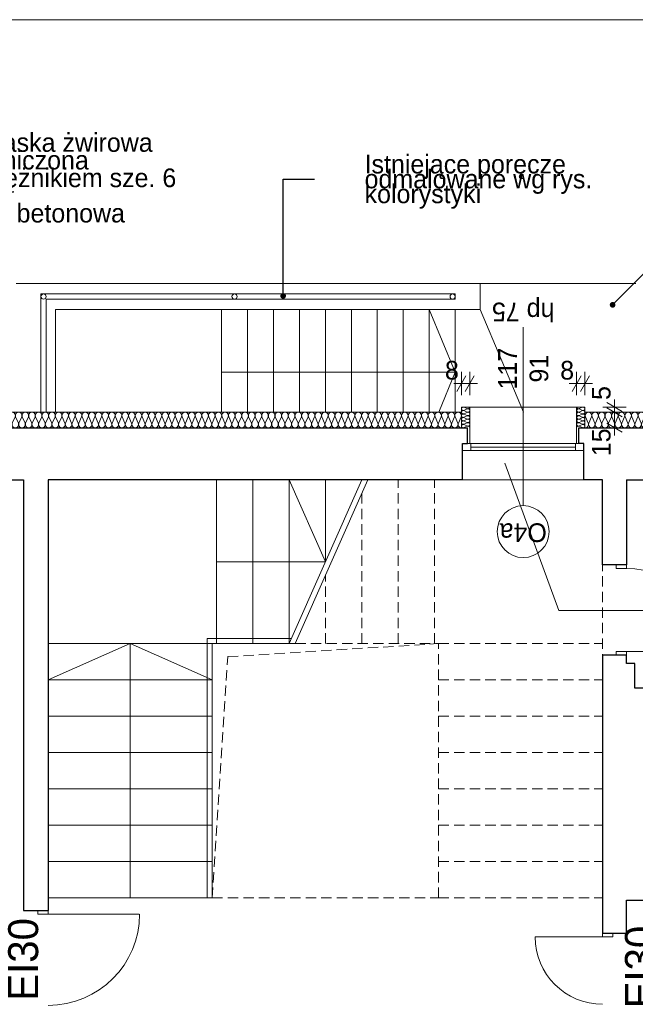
# Model space of a CAD drawing. Extents: x -21260 to 35740, y -2672 to 187028.
# Tile 53 of 120: x 5429 to 11359, y 57541 to 67028. Entities that reach past the tile are written whole.
import ezdxf

# ---------------------------------------------------------------- set-up
doc = ezdxf.new("R2010")
doc.units = 0
doc.header["$MEASUREMENT"] = 0
doc.linetypes.add('Krawędzie ukryte', pattern=[150, 100, -50])
doc.layers.add('arch izolacje_Nr_Pióra__3', color=7, linetype='Continuous', lineweight=13, true_color=0xff6600)
doc.layers.add('Arch ocieplenie_Nr_Pióra__22', color=7, linetype='Continuous', lineweight=9, true_color=0x7f7f7f)
for name, color, linetype, lineweight in [('arch izolacje_Nr_Pióra__5', 7, 'Continuous', 13), ('Arch opisy okien_Nr_Pióra__21', 7, 'Continuous', 13), ('Arch opisy_Nr_Pióra__21', 7, 'Continuous', 13), ('ARCH TABELA_Nr_Pióra__21', 7, 'Continuous', 13), ('Arch wymiary_Nr_Pióra__5', 7, 'Continuous', 13), ('INWENT BALUSTRADY_Nr_Pióra__26', 5, 'Continuous', 13), ('INWENT OPISY_Nr_Pióra__21', 7, 'Continuous', 13), ('INWENT. DRZWI_Nr_Pióra__21', 7, 'Continuous', 13), ('INWENT. OKNA_Nr_Pióra__5', 7, 'Continuous', 13), ('INWENT.ŚCIANY_Nr_Pióra__1', 7, 'Continuous', 25), ('INWENT.ŚCIANY_Nr_Pióra__21', 7, 'Continuous', 13), ('Istniejące schody_Nr_Pióra__21', 7, 'Continuous', 13), ('Opisy - Tekst_Nr_pióra__1_Nr_Pióra__7', 7, 'Continuous', 13)]:
    doc.layers.add(name, color=color, linetype=linetype, lineweight=lineweight)
doc.layers.add('Arch ocieplenie', color=7, linetype='Continuous')
doc.layers.add('Arch wymiary', color=7, linetype='Continuous')
doc.styles.add('GENERATED_STYLE_1', font='txt')
doc.styles.add('GENERATED_STYLE_4', font='txt')
doc.styles.add('GENERATED_STYLE_5', font='txt')
doc.styles.add('GENERATED_STYLE_6', font='txt')
doc.styles.add('GENERATED_STYLE_7', font='txt')
doc.dimstyles.new('GENERATED_STYLE__1', dxfattribs={"dimtxt": 179.999995, "dimasz": 114, "dimexe": 0.18, "dimexo": 0, "dimgap": 0.09, "dimtad": 1, "dimdec": 0, "dimlfac": 0.1, "dimzin": 0, "dimdsep": 46, "dimtxsty": 'GENERATED_STYLE_1', "dimblk": 'ARROWHEAD_2', "dimblk1": 'ARROWHEAD_2', "dimblk2": 'ARROWHEAD_2', "dimcen": 0.09, "dimclrd": 7, "dimclre": 7, "dimclrt": 7, "dimazin": 0, "dimtfac": 1, "dimtdec": 4, "dimtmove": 0, "dimatfit": 3, "dimfxl": 0, "dimtolj": 1, "dimtzin": 0, "dimarcsym": 0})
doc.dimstyles.new('GENERATED_STYLE__2', dxfattribs={"dimtxt": 179.999995, "dimasz": 114, "dimexe": 0.18, "dimexo": 0, "dimgap": 0.09, "dimtad": 1, "dimdec": 0, "dimlfac": 0.1, "dimzin": 0, "dimdsep": 46, "dimtxsty": 'GENERATED_STYLE_1', "dimblk": 'ARROWHEAD_2', "dimblk1": 'ARROWHEAD_2', "dimblk2": 'ARROWHEAD_2', "dimcen": 0.09, "dimclrd": 7, "dimclre": 7, "dimclrt": 7, "dimazin": 0, "dimtfac": 1, "dimtdec": 4, "dimtmove": 2, "dimatfit": 3, "dimfxl": 0, "dimtolj": 1, "dimtzin": 0, "dimarcsym": 0})
doc.dimstyles.new('GENERATED_STYLE__3', dxfattribs={"dimtxt": 179.999995, "dimasz": 114, "dimexe": 0.18, "dimexo": 0, "dimgap": 0.09, "dimtad": 1, "dimtih": 1, "dimtoh": 1, "dimdec": 0, "dimlfac": 0.1, "dimzin": 0, "dimdsep": 46, "dimtxsty": 'GENERATED_STYLE_1', "dimblk": 'ARROWHEAD_2', "dimblk1": 'ARROWHEAD_2', "dimblk2": 'ARROWHEAD_2', "dimcen": 0.09, "dimclrd": 7, "dimclre": 7, "dimclrt": 7, "dimazin": 0, "dimtfac": 1, "dimtdec": 4, "dimtmove": 0, "dimatfit": 3, "dimfxl": 0, "dimtolj": 1, "dimtzin": 0, "dimarcsym": 0})
doc.dimstyles.new('GENERATED_STYLE__6', dxfattribs={"dimtxt": 0.18, "dimasz": 109.44, "dimexe": 0.18, "dimexo": 0.0625, "dimgap": 0.09, "dimtad": 0, "dimtih": 1, "dimtoh": 1, "dimdec": 4, "dimzin": 0, "dimdsep": 46, "dimcen": 0.09, "dimadec": 0, "dimazin": 0, "dimtfac": 1, "dimtdec": 4, "dimtmove": 0, "dimatfit": 3, "dimldrblk": 'ARROWHEAD_11', "dimfxl": 0, "dimtolj": 1, "dimtzin": 0, "dimarcsym": 0})

# ---------------------------------------------------------------- blocks, each defined once
blk = doc.blocks.new('Izolacja cieplna 14_6', base_point=(9684.1, 63095.9))
at = {"layer": 'Arch ocieplenie_Nr_Pióra__22', "linetype": 'Continuous'}
for p, q in [((4903.4, 63140.6), (4876.8, 63201.2)), ((4935.5, 63201.2), (4908.8, 63140.6)), ((4967.6, 63140.6), (4940.9, 63201.2)), ((4999.6, 63201.2), (4973, 63140.6)), ((5031.7, 63140.6), (5005, 63201.2)), ((5063.8, 63201.2), (5037.1, 63140.6)), ((5095.8, 63140.6), (5069.2, 63201.2)), ((5127.9, 63201.2), (5101.2, 63140.6)), ((5160, 63140.6), (5133.3, 63201.2)), ((5192, 63201.2), (5165.4, 63140.6)), ((5224.1, 63140.6), (5197.4, 63201.2)), ((5256.2, 63201.2), (5229.5, 63140.6)), ((5288.2, 63140.6), (5261.6, 63201.2)), ((5320.3, 63201.2), (5293.6, 63140.6)), ((5352.4, 63140.6), (5325.7, 63201.2)), ((5384.4, 63201.2), (5357.8, 63140.6)), ((5416.5, 63140.6), (5389.8, 63201.2)), ((5448.6, 63201.2), (5421.9, 63140.6)), ((5480.6, 63140.6), (5454, 63201.2)), ((5512.7, 63201.2), (5486, 63140.6)), ((5544.8, 63140.6), (5518.1, 63201.2)), ((5576.8, 63201.2), (5550.2, 63140.6)), ((5608.9, 63140.6), (5582.2, 63201.2)), ((5641, 63201.2), (5614.3, 63140.6)), ((5673, 63140.6), (5646.4, 63201.2)), ((5705.1, 63201.2), (5678.4, 63140.6)), ((5737.2, 63140.6), (5710.5, 63201.2)), ((5769.2, 63201.2), (5742.6, 63140.6)), ((5801.3, 63140.6), (5774.6, 63201.2)), ((5833.4, 63201.2), (5806.7, 63140.6)), ((5865.4, 63140.6), (5838.8, 63201.2)), ((5897.5, 63201.2), (5870.8, 63140.6)), ((5929.6, 63140.6), (5902.9, 63201.2)), ((5961.6, 63201.2), (5935, 63140.6)), ((5993.7, 63140.6), (5967, 63201.2)), ((6025.8, 63201.2), (5999.1, 63140.6)), ((6057.8, 63140.6), (6031.2, 63201.2)), ((6089.9, 63201.2), (6063.2, 63140.6)), ((6122, 63140.6), (6095.3, 63201.2)), ((6154, 63201.2), (6127.4, 63140.6)), ((6186.1, 63140.6), (6159.4, 63201.2)), ((6218.2, 63201.2), (6191.5, 63140.6)), ((6250.2, 63140.6), (6223.6, 63201.2)), ((6282.3, 63201.2), (6255.6, 63140.6)), ((6314.4, 63140.6), (6287.7, 63201.2)), ((6346.4, 63201.2), (6319.8, 63140.6)), ((6378.5, 63140.6), (6351.8, 63201.2)), ((6410.6, 63201.2), (6383.9, 63140.6)), ((6442.6, 63140.6), (6416, 63201.2)), ((6474.7, 63201.2), (6448, 63140.6)), ((6506.8, 63140.6), (6480.1, 63201.2)), ((6538.8, 63201.2), (6512.2, 63140.6)), ((6570.9, 63140.6), (6544.2, 63201.2)), ((6603, 63201.2), (6576.3, 63140.6)), ((6635, 63140.6), (6608.4, 63201.2)), ((6667.1, 63201.2), (6640.4, 63140.6)), ((6699.2, 63140.6), (6672.5, 63201.2)), ((6731.2, 63201.2), (6704.6, 63140.6)), ((6763.3, 63140.6), (6736.6, 63201.2)), ((6795.4, 63201.2), (6768.7, 63140.6)), ((6827.4, 63140.6), (6800.8, 63201.2)), ((6859.5, 63201.2), (6832.8, 63140.6)), ((6891.6, 63140.6), (6864.9, 63201.2)), ((6923.6, 63201.2), (6897, 63140.6)), ((6955.7, 63140.6), (6929, 63201.2)), ((6987.8, 63201.2), (6961.1, 63140.6)), ((7019.8, 63140.6), (6993.2, 63201.2)), ((7051.9, 63201.2), (7025.2, 63140.6)), ((7084, 63140.6), (7057.3, 63201.2)), ((7116, 63201.2), (7089.4, 63140.6)), ((7148.1, 63140.6), (7121.4, 63201.2)), ((7180.2, 63201.2), (7153.5, 63140.6)), ((7212.2, 63140.6), (7185.6, 63201.2)), ((7244.3, 63201.2), (7217.6, 63140.6)), ((7276.4, 63140.6), (7249.7, 63201.2)), ((7308.4, 63201.2), (7281.8, 63140.6)), ((7340.5, 63140.6), (7313.8, 63201.2)), ((7372.6, 63201.2), (7345.9, 63140.6)), ((7404.6, 63140.6), (7378, 63201.2)), ((7436.7, 63201.2), (7410, 63140.6)), ((7468.8, 63140.6), (7442.1, 63201.2)), ((7500.8, 63201.2), (7474.2, 63140.6)), ((7532.9, 63140.6), (7506.2, 63201.2)), ((7565, 63201.2), (7538.3, 63140.6)), ((7597, 63140.6), (7570.4, 63201.2)), ((7629.1, 63201.2), (7602.4, 63140.6)), ((7661.2, 63140.6), (7634.5, 63201.2)), ((7693.2, 63201.2), (7666.6, 63140.6)), ((7725.3, 63140.6), (7698.6, 63201.2)), ((7757.4, 63201.2), (7730.7, 63140.6)), ((7789.4, 63140.6), (7762.8, 63201.2)), ((7821.5, 63201.2), (7794.8, 63140.6)), ((7853.6, 63140.6), (7826.9, 63201.2)), ((7885.6, 63201.2), (7859, 63140.6)), ((7917.7, 63140.6), (7891, 63201.2)), ((7949.8, 63201.2), (7923.1, 63140.6)), ((7981.8, 63140.6), (7955.2, 63201.2)), ((8013.9, 63201.2), (7987.2, 63140.6)), ((8046, 63140.6), (8019.3, 63201.2)), ((8078, 63201.2), (8051.4, 63140.6)), ((8110.1, 63140.6), (8083.4, 63201.2)), ((8142.2, 63201.2), (8115.5, 63140.6)), ((8174.2, 63140.6), (8147.6, 63201.2)), ((8206.3, 63201.2), (8179.6, 63140.6)), ((8238.4, 63140.6), (8211.7, 63201.2)), ((8270.4, 63201.2), (8243.8, 63140.6)), ((8302.5, 63140.6), (8275.8, 63201.2)), ((8334.6, 63201.2), (8307.9, 63140.6)), ((8366.6, 63140.6), (8340, 63201.2)), ((8398.7, 63201.2), (8372, 63140.6)), ((8430.8, 63140.6), (8404.1, 63201.2)), ((8462.8, 63201.2), (8436.2, 63140.6)), ((8494.9, 63140.6), (8468.2, 63201.2)), ((8527, 63201.2), (8500.3, 63140.6)), ((8559, 63140.6), (8532.4, 63201.2)), ((8591.1, 63201.2), (8564.4, 63140.6)), ((8623.2, 63140.6), (8596.5, 63201.2)), ((8655.2, 63201.2), (8628.6, 63140.6)), ((8687.3, 63140.6), (8660.6, 63201.2)), ((8719.4, 63201.2), (8692.7, 63140.6)), ((8751.4, 63140.6), (8724.8, 63201.2)), ((8783.5, 63201.2), (8756.8, 63140.6)), ((8815.6, 63140.6), (8788.9, 63201.2)), ((8847.6, 63201.2), (8821, 63140.6)), ((8879.7, 63140.6), (8853, 63201.2)), ((8911.8, 63201.2), (8885.1, 63140.6)), ((8943.8, 63140.6), (8917.2, 63201.2)), ((8975.9, 63201.2), (8949.2, 63140.6)), ((9008, 63140.6), (8981.3, 63201.2)), ((9040, 63201.2), (9013.4, 63140.6)), ((9072.1, 63140.6), (9045.4, 63201.2)), ((9104.2, 63201.2), (9077.5, 63140.6)), ((9136.2, 63140.6), (9109.6, 63201.2)), ((9168.3, 63201.2), (9141.6, 63140.6)), ((9200.4, 63140.6), (9173.7, 63201.2)), ((9232.4, 63201.2), (9205.8, 63140.6)), ((9264.5, 63140.6), (9237.8, 63201.2)), ((9296.6, 63201.2), (9269.9, 63140.6)), ((9328.6, 63140.6), (9302, 63201.2)), ((9360.7, 63201.2), (9334, 63140.6)), ((9392.8, 63140.6), (9366.1, 63201.2)), ((9424.8, 63201.2), (9398.2, 63140.6)), ((9456.9, 63140.6), (9430.2, 63201.2)), ((9489, 63201.2), (9462.3, 63140.6)), ((9521, 63140.6), (9494.4, 63201.2)), ((9553.1, 63201.2), (9526.4, 63140.6)), ((9585.2, 63140.6), (9558.5, 63201.2)), ((9617.2, 63201.2), (9590.6, 63140.6)), ((9649.3, 63140.6), (9622.6, 63201.2)), ((9681.4, 63201.2), (9654.7, 63140.6))]:
    blk.add_line(p, q, dxfattribs=at)
for centre, start_param, end_param in [((4906.1, 63214), 2.728799, 6.695979), ((4970.3, 63214), 2.728799, 6.695979), ((5034.4, 63214), 2.728799, 6.695979), ((5098.5, 63214), 2.728799, 6.695979), ((5162.7, 63214), 2.728799, 6.695979), ((5226.8, 63214), 2.728799, 6.695979), ((5290.9, 63214), 2.728799, 6.695979), ((5355.1, 63214), 2.728799, 6.695979), ((5419.2, 63214), 2.728799, 6.695979), ((5483.3, 63214), 2.728799, 6.695979), ((5547.5, 63214), 2.728799, 6.695979), ((5611.6, 63214), 2.728799, 6.695979), ((5675.7, 63214), 2.728799, 6.695979), ((5739.9, 63214), 2.728799, 6.695979), ((5804, 63214), 2.728799, 6.695979), ((5868.1, 63214), 2.728799, 6.695979), ((5932.3, 63214), 2.728799, 6.695979), ((5996.4, 63214), 2.728799, 6.695979), ((6060.5, 63214), 2.728799, 6.695979), ((6124.7, 63214), 2.728799, 6.695979), ((6188.8, 63214), 2.728799, 6.695979), ((6252.9, 63214), 2.728799, 6.695979), ((6317.1, 63214), 2.728799, 6.695979), ((6381.2, 63214), 2.728799, 6.695979), ((6445.3, 63214), 2.728799, 6.695979), ((6509.5, 63214), 2.728799, 6.695979), ((6573.6, 63214), 2.728799, 6.695979), ((6637.7, 63214), 2.728799, 6.695979), ((6701.9, 63214), 2.728799, 6.695979), ((6766, 63214), 2.728799, 6.695979), ((6830.1, 63214), 2.728799, 6.695979), ((6894.3, 63214), 2.728799, 6.695979), ((6958.4, 63214), 2.728799, 6.695979), ((7022.5, 63214), 2.728799, 6.695979), ((7086.7, 63214), 2.728799, 6.695979), ((7150.8, 63214), 2.728799, 6.695979), ((7214.9, 63214), 2.728799, 6.695979), ((7279.1, 63214), 2.728799, 6.695979), ((7343.2, 63214), 2.728799, 6.695979), ((7407.3, 63214), 2.728799, 6.695979), ((7471.5, 63214), 2.728799, 6.695979), ((7535.6, 63214), 2.728799, 6.695979), ((7599.7, 63214), 2.728799, 6.695979), ((7663.9, 63214), 2.728799, 6.695979), ((7728, 63214), 2.728799, 6.695979), ((7792.1, 63214), 2.728799, 6.695979), ((7856.3, 63214), 2.728799, 6.695979), ((7920.4, 63214), 2.728799, 6.695979), ((7984.5, 63214), 2.728799, 6.695979), ((8048.7, 63214), 2.728799, 6.695979), ((8112.8, 63214), 2.728799, 6.695979), ((8176.9, 63214), 2.728799, 6.695979), ((8241.1, 63214), 2.728799, 6.695979), ((8305.2, 63214), 2.728799, 6.695979), ((8369.3, 63214), 2.728799, 6.695979), ((8433.5, 63214), 2.728799, 6.695979), ((8497.6, 63214), 2.728799, 6.695979), ((8561.7, 63214), 2.728799, 6.695979), ((8625.9, 63214), 2.728799, 6.695979), ((8690, 63214), 2.728799, 6.695979), ((8754.1, 63214), 2.728799, 6.695979), ((8818.3, 63214), 2.728799, 6.695979), ((8882.4, 63214), 2.728799, 6.695979), ((8946.5, 63214), 2.728799, 6.695979), ((9010.7, 63214), 2.728799, 6.695979), ((9074.8, 63214), 2.728799, 6.695979), ((9138.9, 63214), 2.728799, 6.695979), ((9203.1, 63214), 2.728799, 6.695979), ((9267.2, 63214), 2.728799, 6.695979), ((9331.3, 63214), 2.728799, 6.695979), ((9395.5, 63214), 2.728799, 6.695979), ((9459.6, 63214), 2.728799, 6.695979), ((9523.7, 63214), 2.728799, 6.695979), ((9587.9, 63214), 2.728799, 6.695979), ((9652, 63214), 2.728799, 6.695979), ((4874.1, 63127.8), 1.570796, 3.554385), ((4938.2, 63127.8), 5.870392, 9.837571), ((5002.3, 63127.8), 5.870392, 9.837571), ((5066.5, 63127.8), 5.870392, 9.837571), ((5130.6, 63127.8), 5.870392, 9.837571), ((5194.7, 63127.8), 5.870392, 9.837571), ((5258.9, 63127.8), 5.870392, 9.837571), ((5323, 63127.8), 5.870392, 9.837571), ((5387.1, 63127.8), 5.870392, 9.837571), ((5451.3, 63127.8), 5.870392, 9.837571), ((5515.4, 63127.8), 5.870392, 9.837571), ((5579.5, 63127.8), 5.870392, 9.837571), ((5643.7, 63127.8), 5.870392, 9.837571), ((5707.8, 63127.8), 5.870392, 9.837571), ((5771.9, 63127.8), 5.870392, 9.837571), ((5836.1, 63127.8), 5.870392, 9.837571), ((5900.2, 63127.8), 5.870392, 9.837571), ((5964.3, 63127.8), 5.870392, 9.837571), ((6028.5, 63127.8), 5.870392, 9.837571), ((6092.6, 63127.8), 5.870392, 9.837571), ((6156.7, 63127.8), 5.870392, 9.837571), ((6220.9, 63127.8), 5.870392, 9.837571), ((6285, 63127.8), 5.870392, 9.837571), ((6349.1, 63127.8), 5.870392, 9.837571), ((6413.3, 63127.8), 5.870392, 9.837571), ((6477.4, 63127.8), 5.870392, 9.837571), ((6541.5, 63127.8), 5.870392, 9.837571), ((6605.7, 63127.8), 5.870392, 9.837571), ((6669.8, 63127.8), 5.870392, 9.837571), ((6733.9, 63127.8), 5.870392, 9.837571), ((6798.1, 63127.8), 5.870392, 9.837571), ((6862.2, 63127.8), 5.870392, 9.837571), ((6926.3, 63127.8), 5.870392, 9.837571), ((6990.5, 63127.8), 5.870392, 9.837571), ((7054.6, 63127.8), 5.870392, 9.837571), ((7118.7, 63127.8), 5.870392, 9.837571), ((7182.9, 63127.8), 5.870392, 9.837571), ((7247, 63127.8), 5.870392, 9.837571), ((7311.1, 63127.8), 5.870392, 9.837571), ((7375.3, 63127.8), 5.870392, 9.837571), ((7439.4, 63127.8), 5.870392, 9.837571), ((7503.5, 63127.8), 5.870392, 9.837571), ((7567.7, 63127.8), 5.870392, 9.837571), ((7631.8, 63127.8), 5.870392, 9.837571), ((7695.9, 63127.8), 5.870392, 9.837571), ((7760.1, 63127.8), 5.870392, 9.837571), ((7824.2, 63127.8), 5.870392, 9.837571), ((7888.3, 63127.8), 5.870392, 9.837571), ((7952.5, 63127.8), 5.870392, 9.837571), ((8016.6, 63127.8), 5.870392, 9.837571), ((8080.7, 63127.8), 5.870392, 9.837571), ((8144.9, 63127.8), 5.870392, 9.837571), ((8209, 63127.8), 5.870392, 9.837571), ((8273.1, 63127.8), 5.870392, 9.837571), ((8337.3, 63127.8), 5.870392, 9.837571), ((8401.4, 63127.8), 5.870392, 9.837571), ((8465.5, 63127.8), 5.870392, 9.837571), ((8529.7, 63127.8), 5.870392, 9.837571), ((8593.8, 63127.8), 5.870392, 9.837571), ((8657.9, 63127.8), 5.870392, 9.837571), ((8722.1, 63127.8), 5.870392, 9.837571), ((8786.2, 63127.8), 5.870392, 9.837571), ((8850.3, 63127.8), 5.870392, 9.837571), ((8914.5, 63127.8), 5.870392, 9.837571), ((8978.6, 63127.8), 5.870392, 9.837571), ((9042.7, 63127.8), 5.870392, 9.837571), ((9106.9, 63127.8), 5.870392, 9.837571), ((9171, 63127.8), 5.870392, 9.837571), ((9235.1, 63127.8), 5.870392, 9.837571), ((9299.3, 63127.8), 5.870392, 9.837571), ((9363.4, 63127.8), 5.870392, 9.837571), ((9427.5, 63127.8), 5.870392, 9.837571), ((9491.7, 63127.8), 5.870392, 9.837571), ((9555.8, 63127.8), 5.870392, 9.837571), ((9619.9, 63127.8), 5.870392, 9.837571), ((9684.1, 63127.8), 5.870392, 7.853982)]:
    blk.add_ellipse(centre, major_axis=(-32.1, 0), ratio=0.994856, start_param=start_param, end_param=end_param, dxfattribs=at)
blk = doc.blocks.new('Izolacja cieplna 14_7', base_point=(12469.1, 63095.9))
at = {"layer": 'Arch ocieplenie_Nr_Pióra__22', "linetype": 'Continuous'}
for p, q in [((10905.3, 63140.6), (10878.8, 63201.2)), ((10937.2, 63201.2), (10910.6, 63140.6)), ((10969, 63140.6), (10942.5, 63201.2)), ((11000.9, 63201.2), (10974.4, 63140.6)), ((11032.7, 63140.6), (11006.2, 63201.2)), ((11064.6, 63201.2), (11038.1, 63140.6)), ((11096.4, 63140.6), (11069.9, 63201.2)), ((11128.3, 63201.2), (11101.8, 63140.6)), ((11160.2, 63140.6), (11133.7, 63201.2)), ((11192, 63201.2), (11165.5, 63140.6)), ((11223.9, 63140.6), (11197.4, 63201.2)), ((11255.7, 63201.2), (11229.2, 63140.6)), ((11287.6, 63140.6), (11261.1, 63201.2)), ((11319.5, 63201.2), (11293, 63140.6)), ((11351.3, 63140.6), (11324.8, 63201.2)), ((11383.2, 63201.2), (11356.7, 63140.6)), ((11415, 63140.6), (11388.5, 63201.2)), ((11446.9, 63201.2), (11420.4, 63140.6)), ((11478.8, 63140.6), (11452.3, 63201.2)), ((11510.6, 63201.2), (11484.1, 63140.6)), ((11542.5, 63140.6), (11516, 63201.2)), ((11574.3, 63201.2), (11547.8, 63140.6)), ((11606.2, 63140.6), (11579.7, 63201.2)), ((11638.1, 63201.2), (11611.5, 63140.6)), ((11669.9, 63140.6), (11643.4, 63201.2)), ((11701.8, 63201.2), (11675.3, 63140.6)), ((11733.6, 63140.6), (11707.1, 63201.2)), ((11765.5, 63201.2), (11739, 63140.6)), ((11797.4, 63140.6), (11770.8, 63201.2)), ((11829.2, 63201.2), (11802.7, 63140.6)), ((11861.1, 63140.6), (11834.6, 63201.2)), ((11892.9, 63201.2), (11866.4, 63140.6)), ((11924.8, 63140.6), (11898.3, 63201.2)), ((11956.6, 63201.2), (11930.1, 63140.6)), ((11988.5, 63140.6), (11962, 63201.2)), ((12020.4, 63201.2), (11993.9, 63140.6)), ((12052.2, 63140.6), (12025.7, 63201.2)), ((12084.1, 63201.2), (12057.6, 63140.6)), ((12115.9, 63140.6), (12089.4, 63201.2)), ((12147.8, 63201.2), (12121.3, 63140.6)), ((12179.7, 63140.6), (12153.2, 63201.2)), ((12211.5, 63201.2), (12185, 63140.6)), ((12243.4, 63140.6), (12216.9, 63201.2)), ((12275.2, 63201.2), (12248.7, 63140.6)), ((12307.1, 63140.6), (12280.6, 63201.2)), ((12339, 63201.2), (12312.5, 63140.6)), ((12370.8, 63140.6), (12344.3, 63201.2)), ((12402.7, 63201.2), (12376.2, 63140.6)), ((12434.5, 63140.6), (12408, 63201.2)), ((12466.4, 63201.2), (12439.9, 63140.6))]:
    blk.add_line(p, q, dxfattribs=at)
for centre, start_param, end_param in [((10908, 63214), 1.158003, 5.125183), ((10971.7, 63214), 1.158003, 5.125183), ((11035.4, 63214), 1.158003, 5.125183), ((11099.1, 63214), 1.158003, 5.125183), ((11162.8, 63214), 1.158003, 5.125183), ((11226.6, 63214), 1.158003, 5.125183), ((11290.3, 63214), 1.158003, 5.125183), ((11354, 63214), 1.158003, 5.125183), ((11417.7, 63214), 1.158003, 5.125183), ((11481.4, 63214), 1.158003, 5.125183), ((11545.2, 63214), 1.158003, 5.125183), ((11608.9, 63214), 1.158003, 5.125183), ((11672.6, 63214), 1.158003, 5.125183), ((11736.3, 63214), 1.158003, 5.125183), ((11800, 63214), 1.158003, 5.125183), ((11863.7, 63214), 1.158003, 5.125183), ((11927.5, 63214), 1.158003, 5.125183), ((11991.2, 63214), 1.158003, 5.125183), ((12054.9, 63214), 1.158003, 5.125183), ((12118.6, 63214), 1.158003, 5.125183), ((12182.3, 63214), 1.158003, 5.125183), ((12246.1, 63214), 1.158003, 5.125183), ((12309.8, 63214), 1.158003, 5.125183), ((12373.5, 63214), 1.158003, 5.125183), ((12437.2, 63214), 1.158003, 5.125183), ((10876.1, 63127.8), 6.283185, 8.266774), ((10939.8, 63127.8), 4.299595, 8.266774), ((11003.5, 63127.8), 4.299595, 8.266774), ((11067.3, 63127.8), 4.299595, 8.266774), ((11131, 63127.8), 4.299595, 8.266774), ((11194.7, 63127.8), 4.299595, 8.266774), ((11258.4, 63127.8), 4.299595, 8.266774), ((11322.1, 63127.8), 4.299595, 8.266774), ((11385.9, 63127.8), 4.299595, 8.266774), ((11449.6, 63127.8), 4.299595, 8.266774), ((11513.3, 63127.8), 4.299595, 8.266774), ((11577, 63127.8), 4.299595, 8.266774), ((11640.7, 63127.8), 4.299595, 8.266774), ((11704.4, 63127.8), 4.299595, 8.266774), ((11768.2, 63127.8), 4.299595, 8.266774), ((11831.9, 63127.8), 4.299595, 8.266774), ((11895.6, 63127.8), 4.299595, 8.266774), ((11959.3, 63127.8), 4.299595, 8.266774), ((12023, 63127.8), 4.299595, 8.266774), ((12086.8, 63127.8), 4.299595, 8.266774), ((12150.5, 63127.8), 4.299595, 8.266774), ((12214.2, 63127.8), 4.299595, 8.266774), ((12277.9, 63127.8), 4.299595, 8.266774), ((12341.6, 63127.8), 4.299595, 8.266774), ((12405.4, 63127.8), 4.299595, 8.266774), ((12469.1, 63127.8), 4.299596, 6.283185)]:
    blk.add_ellipse(centre, major_axis=(0, -31.9), ratio=0.998668, start_param=start_param, end_param=end_param, dxfattribs=at)
blk = doc.blocks.new('Izolacja cieplna 14_79', base_point=(10794.1, 63295.9))
at = {"layer": 'Arch ocieplenie_Nr_Pióra__22', "linetype": 'Continuous'}
for p, q in [((10850.2, 63294.5), (10817.9, 63280.6)), ((10817.9, 63277.8), (10850.2, 63263.9)), ((10850.2, 63261.1), (10817.9, 63247.3)), ((10817.9, 63244.5), (10850.2, 63230.6)), ((10850.2, 63227.8), (10817.9, 63213.9)), ((10817.9, 63211.1), (10850.2, 63197.3)), ((10850.2, 63194.5), (10817.9, 63180.6)), ((10817.9, 63177.8), (10850.2, 63163.9)), ((10850.2, 63161.1), (10817.9, 63147.3)), ((10817.9, 63144.5), (10850.2, 63130.6)), ((10850.2, 63127.8), (10817.9, 63113.9)), ((10817.9, 63111.1), (10850.2, 63097.3))]:
    blk.add_line(p, q, dxfattribs=at)
for centre, start_param, end_param in [((10811.1, 63295.9), 3.141593, 5.125182), ((10857.1, 63279.2), 4.299595, 8.266775), ((10811.1, 63262.5), 1.158004, 5.125183), ((10811.1, 63229.2), 1.158004, 5.125183), ((10811.1, 63195.9), 1.158004, 5.125183), ((10857.1, 63245.9), 4.299595, 8.266775), ((10857.1, 63212.5), 4.299595, 8.266775), ((10857.1, 63179.2), 4.299595, 8.266775), ((10811.1, 63162.5), 1.158004, 5.125183), ((10811.1, 63129.2), 1.158004, 5.125183), ((10811.1, 63095.9), 1.158004, 3.141593), ((10857.1, 63145.9), 4.299595, 8.266775), ((10857.1, 63112.5), 4.299595, 8.266775)]:
    blk.add_ellipse(centre, major_axis=(17, 0), ratio=0.979571, start_param=start_param, end_param=end_param, dxfattribs=at)
blk = doc.blocks.new('Izolacja cieplna 14_80', base_point=(9764.1, 63295.9))
at = {"layer": 'Arch ocieplenie_Nr_Pióra__22', "linetype": 'Continuous'}
for p, q in [((9707.9, 63294.5), (9740.2, 63280.6)), ((9740.2, 63277.8), (9707.9, 63263.9)), ((9707.9, 63261.1), (9740.2, 63247.3)), ((9740.2, 63244.5), (9707.9, 63230.6)), ((9707.9, 63227.8), (9740.2, 63213.9)), ((9740.2, 63211.1), (9707.9, 63197.3)), ((9707.9, 63194.5), (9740.2, 63180.6)), ((9740.2, 63177.8), (9707.9, 63163.9)), ((9707.9, 63161.1), (9740.2, 63147.3)), ((9740.2, 63144.5), (9707.9, 63130.6)), ((9707.9, 63127.8), (9740.2, 63113.9)), ((9740.2, 63111.1), (9707.9, 63097.3))]:
    blk.add_line(p, q, dxfattribs=at)
for centre, start_param, end_param in [((9701.1, 63279.2), 1.158003, 5.125183), ((9747.1, 63295.9), 4.299596, 6.283185), ((9701.1, 63245.9), 1.158003, 5.125183), ((9701.1, 63212.5), 1.158003, 5.125183), ((9701.1, 63179.2), 1.158003, 5.125183), ((9747.1, 63262.5), 4.299595, 8.266774), ((9747.1, 63229.2), 4.299595, 8.266774), ((9747.1, 63195.9), 4.299595, 8.266774), ((9701.1, 63145.9), 1.158003, 5.125183), ((9701.1, 63112.5), 1.158003, 5.125183), ((9747.1, 63162.5), 4.299595, 8.266774), ((9747.1, 63129.2), 4.299595, 8.266774), ((9747.1, 63095.9), 6.283185, 8.266774)]:
    blk.add_ellipse(centre, major_axis=(17, 0), ratio=0.979571, start_param=start_param, end_param=end_param, dxfattribs=at)
blk = doc.blocks.new('*D473')
at = {"layer": 'Arch wymiary_Nr_Pióra__5', "linetype": 'Continuous'}
for p, q in [((10750.8, 63447.1), (10837.4, 63597.1)), ((10794.1, 63409.6), (10794.1, 63634.6)), ((10917.4, 63597.1), (10830.8, 63447.1)), ((10874.1, 63409.6), (10874.1, 63634.6)), ((10720.7, 63522.1), (10794.1, 63522.1)), ((10794.1, 63522.1), (10874.1, 63522.1)), ((10874.1, 63522.1), (10947.4, 63522.1))]:
    blk.add_line(p, q, dxfattribs=at)
at = {"layer": 'Arch wymiary_Nr_Pióra__5', "insert": (10635.5, 63558.1), "char_height": 180, "attachment_point": 7, "style": 'GENERATED_STYLE_1'}
blk.add_mtext('{8}', dxfattribs=at)
blk = doc.blocks.new('ARROWHEAD_2')
at = {"color": 0, "linetype": 'Continuous', "lineweight": 0}
for p, q in [((0, 0), (-1, 0)), ((-0.378, -0.655), (0.378, 0.655))]:
    blk.add_line(p, q, dxfattribs=at)
blk = doc.blocks.new('*D474')
at = {"layer": 'Arch wymiary_Nr_Pióra__5', "linetype": 'Continuous'}
for p, q in [((9640.8, 63447.1), (9727.4, 63597.1)), ((9684.1, 63409.6), (9684.1, 63634.6)), ((9807.4, 63597.1), (9720.8, 63447.1)), ((9764.1, 63409.6), (9764.1, 63634.6)), ((9610.7, 63522.1), (9684.1, 63522.1)), ((9684.1, 63522.1), (9764.1, 63522.1)), ((9764.1, 63522.1), (9837.4, 63522.1))]:
    blk.add_line(p, q, dxfattribs=at)
at = {"layer": 'Arch wymiary_Nr_Pióra__5', "insert": (9525.5, 63558.1), "char_height": 180, "attachment_point": 7, "style": 'GENERATED_STYLE_1'}
blk.add_mtext('{8}', dxfattribs=at)
blk = doc.blocks.new('*D475')
at = {"layer": 'Arch wymiary_Nr_Pióra__5', "linetype": 'Continuous'}
for p, q in [((11234.1, 63202.6), (11084.1, 63289.2)), ((11271.6, 63245.9), (11046.6, 63245.9)), ((11159.1, 63095.9), (11159.1, 63245.9)), ((11271.6, 63095.9), (11046.6, 63095.9)), ((11084.1, 63139.2), (11234.1, 63052.6)), ((11159.1, 63022.5), (11159.1, 63095.9))]:
    blk.add_line(p, q, dxfattribs=at)
at = {"layer": 'Arch wymiary_Nr_Pióra__5', "char_height": 180, "attachment_point": 7, "rotation": 90, "style": 'GENERATED_STYLE_1'}
for s, insert in [('{5}', (11123.1, 63364.2)), ('{15}', (11123.1, 62822.1))]:
    blk.add_mtext(s, dxfattribs=dict(at, insert=insert))
blk = doc.blocks.new('*D476')
at = {"layer": 'Arch wymiary_Nr_Pióra__5', "linetype": 'Continuous'}
for p, q in [((11271.6, 63295.9), (11046.6, 63295.9)), ((11084.1, 63339.2), (11234.1, 63252.6)), ((11234.1, 63202.6), (11084.1, 63289.2)), ((11159.1, 63295.9), (11159.1, 63369.2)), ((11159.1, 63245.9), (11159.1, 63295.9)), ((11271.6, 63245.9), (11046.6, 63245.9))]:
    blk.add_line(p, q, dxfattribs=at)
at = {"layer": 'Arch wymiary_Nr_Pióra__5', "char_height": 180, "attachment_point": 7, "rotation": 90, "style": 'GENERATED_STYLE_1'}
for s, insert in [('{5}', (11123.1, 63364.2)), ('{15}', (11123.1, 62822.1))]:
    blk.add_mtext(s, dxfattribs=dict(at, insert=insert))
blk = doc.blocks.new('ARROWHEAD_11')
at = {"color": 0, "linetype": 'Continuous', "lineweight": 0}
blk.add_line((0, 0), (-1, 0), dxfattribs=at)
at = {"color": 0, "linetype": 'Continuous', "lineweight": 0, "const_width": 0.25, "flags": 128}
blk.add_lwpolyline([(-0.125, 0, 1), (0.125, 0, 1)], format="xyb", close=True, dxfattribs=at)

msp = doc.modelspace()

# ---------------------------------------------------------------- linework, layer by layer
at = {"layer": 'arch izolacje_Nr_Pióra__3', "linetype": 'Continuous'}
for p, q in [((9684.1, 63295.9), (9684.1, 63095.9)), ((9764.1, 63295.9), (9684.1, 63295.9)), ((10794.1, 63295.9), (9764.1, 63295.9)), ((9764.1, 62945.9), (9764.1, 63295.9)), ((10794.1, 63295.9), (10874.1, 63295.9)), ((10794.1, 63295.9), (10794.1, 62945.9)), ((10874.1, 63295.9), (10874.1, 63095.9)), ((2406.6, 63245.9), (9684.1, 63245.9)), ((9684.1, 63245.9), (4874.1, 63245.9)), ((12469.1, 63245.9), (10874.1, 63245.9)), ((10874.1, 63245.9), (13719.1, 63245.9))]:
    msp.add_line(p, q, dxfattribs=at)
at = {"layer": 'arch izolacje_Nr_Pióra__5', "linetype": 'Continuous'}
msp.add_line((9864.1, 64485.9), (11364.1, 64485.9), dxfattribs=at)
at = {"layer": 'Arch opisy okien_Nr_Pióra__21', "linetype": 'Continuous'}
msp.add_circle((10279.1, 62095.9), 250, dxfattribs=at)
at = {"layer": 'ARCH TABELA_Nr_Pióra__21', "linetype": 'Continuous'}
msp.add_line((-21259.9, 67028.4), (35740.1, 67028.4), dxfattribs=at)
at = {"layer": 'INWENT BALUSTRADY_Nr_Pióra__26', "linetype": 'Continuous'}
for p, q in [((9624.1, 64385.9), (5634.1, 64385.9)), ((5634.1, 64385.9), (5634.1, 63245.9)), ((9624.1, 64335.9), (5684.1, 64335.9)), ((5684.1, 64335.9), (5684.1, 63245.9)), ((9624.1, 64335.9), (9624.1, 64385.9)), ((7234.1, 58565.9), (7234.1, 61065.9)), ((7234.1, 61065.9), (8046.2, 61065.9))]:
    msp.add_line(p, q, dxfattribs=at)
for centre in [(5659.1, 64360.9), (7499.1, 64360.9), (9599.1, 64360.9)]:
    msp.add_circle(centre, 25, dxfattribs=at)
at = {"layer": 'INWENT OPISY_Nr_Pióra__21', "linetype": 'Continuous'}
for p, q in [((10279.1, 62345.9), (10279.1, 64065.9)), ((10621.7, 61336.4), (10102.8, 62754)), ((16894.9, 61336.4), (10621.7, 61336.4))]:
    msp.add_line(p, q, dxfattribs=at)
at = {"layer": 'INWENT. DRZWI_Nr_Pióra__21', "linetype": 'Continuous'}
for p, q in [((11174.1, 61740.9), (11174.1, 61775.9)), ((11274.1, 61740.9), (11274.1, 61775.9)), ((11274.1, 61740.9), (11174.1, 61740.9)), ((11274.1, 60940.9), (11174.1, 60940.9)), ((11174.1, 60940.9), (11174.1, 60905.9)), ((11274.1, 60940.9), (12074.1, 60940.9)), ((11274.1, 60940.9), (11274.1, 60905.9)), ((5604.1, 58410.9), (5604.1, 58445.9)), ((5704.1, 58410.9), (5704.1, 58445.9)), ((5704.1, 58410.9), (5604.1, 58410.9)), ((5704.1, 58410.9), (6580.3, 58410.9)), ((11044.1, 58190.9), (10394.1, 58190.9)), ((11044.1, 58190.9), (11044.1, 58225.9)), ((11044.1, 58190.9), (11144.1, 58190.9)), ((11144.1, 58190.9), (11144.1, 58225.9))]:
    msp.add_line(p, q, dxfattribs=at)
for centre, radius, start, end in [((11274.1, 60940.9), 800, 0, 90), ((5704.1, 58410.9), 880, 270, 0), ((11044.1, 58190.9), 650, 180, 270)]:
    msp.add_arc(centre, radius, start, end, dxfattribs=at)
at = {"layer": 'INWENT. OKNA_Nr_Pióra__5', "linetype": 'Continuous'}
for p, q in [((9694.1, 62945.9), (10864.1, 62945.9)), ((9694.1, 62945.9), (9694.1, 62875.9)), ((9774.1, 62945.9), (9774.1, 62875.9)), ((9774.1, 62910.9), (10784.1, 62910.9)), ((10784.1, 62945.9), (10784.1, 62875.9)), ((10864.1, 62945.9), (10864.1, 62875.9)), ((10864.1, 62875.9), (9694.1, 62875.9))]:
    msp.add_line(p, q, dxfattribs=at)
at = {"layer": 'INWENT.ŚCIANY_Nr_Pióra__1', "linetype": 'Continuous'}
for p, q in [((4894.1, 63095.9), (9744.1, 63095.9)), ((9744.1, 62945.9), (9744.1, 63095.9)), ((10814.1, 62945.9), (10814.1, 63095.9)), ((10814.1, 63095.9), (12449.1, 63095.9)), ((9694.1, 62595.9), (9694.1, 62945.9)), ((9694.1, 62945.9), (9744.1, 62945.9)), ((10864.1, 62945.9), (10814.1, 62945.9)), ((10864.1, 62595.9), (10864.1, 62945.9)), ((4954.1, 62595.9), (5464.1, 62595.9)), ((5464.1, 62595.9), (5464.1, 58445.9)), ((5704.1, 62595.9), (5704.1, 58445.9)), ((9694.1, 62595.9), (5704.1, 62595.9)), ((11044.1, 62595.9), (10864.1, 62595.9)), ((11044.1, 61775.9), (11044.1, 62595.9)), ((11274.1, 62595.9), (12404.1, 62595.9)), ((11274.1, 62595.9), (11274.1, 61775.9)), ((11274.1, 61775.9), (11044.1, 61775.9)), ((11274.1, 60905.9), (11044.1, 60905.9)), ((11044.1, 60905.9), (11044.1, 58225.9)), ((11274.1, 60825.9), (11274.1, 60905.9)), ((11354.1, 60825.9), (11274.1, 60825.9)), ((11354.1, 60585.9), (11354.1, 60825.9)), ((11824.1, 60585.9), (11354.1, 60585.9)), ((11274.1, 58545.9), (12173.4, 58545.9)), ((11274.1, 58225.9), (11274.1, 58545.9)), ((5464.1, 58445.9), (5704.1, 58445.9)), ((11044.1, 58225.9), (11274.1, 58225.9))]:
    msp.add_line(p, q, dxfattribs=at)
at = {"layer": 'INWENT.ŚCIANY_Nr_Pióra__21', "linetype": 'Continuous'}
for p, q in [((9864.1, 64485.9), (5394.1, 64485.9)), ((9864.1, 64235.9), (9864.1, 64485.9)), ((5774.1, 64235.9), (9864.1, 64235.9)), ((5774.1, 63245.9), (5774.1, 64235.9)), ((10864.1, 62595.9), (9694.1, 62595.9))]:
    msp.add_line(p, q, dxfattribs=at)
at = {"layer": 'Istniejące schody_Nr_Pióra__21', "linetype": 'Continuous'}
for p, q in [((7374.1, 64235.9), (7374.1, 63245.9)), ((7624.1, 64235.9), (7624.1, 63245.9)), ((7874.1, 64235.9), (7874.1, 63245.9)), ((8124.1, 64235.9), (8124.1, 63245.9)), ((8374.1, 64235.9), (8374.1, 63245.9)), ((8624.1, 64235.9), (8624.1, 63245.9)), ((8874.1, 64235.9), (8874.1, 63245.9)), ((9124.1, 64235.9), (9124.1, 63245.9)), ((9374.1, 64235.9), (9374.1, 63245.9)), ((9624.1, 63630.9), (9374.1, 64235.9)), ((9624.1, 64235.9), (9624.1, 63245.9)), ((10281.3, 63245.9), (9864.1, 64235.9)), ((7374.1, 63630.9), (9624.1, 63630.9)), ((9624.1, 63630.9), (9465, 63245.9)), ((7324.1, 61015.9), (7324.1, 62595.9)), ((7674.1, 61015.9), (7674.1, 62595.9)), ((8024.1, 61015.9), (8024.1, 62595.9)), ((8374.1, 61805.9), (8024.1, 62595.9)), ((8724.1, 62595.9), (8024.1, 61015.9)), ((8784.1, 62595.9), (8084.1, 61015.9)), ((8374.1, 61805.9), (8374.1, 62595.9)), ((7324.1, 61805.9), (8374.1, 61805.9)), ((5704.1, 61015.9), (7284.1, 61015.9)), ((6494.1, 61015.9), (5704.1, 60665.9)), ((6494.1, 58565.9), (6494.1, 61015.9)), ((6494.1, 61015.9), (7284.1, 60665.9)), ((7284.1, 58565.9), (7284.1, 61015.9)), ((7284.1, 61015.9), (8084.1, 61015.9)), ((5704.1, 60665.9), (7284.1, 60665.9)), ((5704.1, 60315.9), (7284.1, 60315.9)), ((5704.1, 59965.9), (7284.1, 59965.9)), ((5704.1, 59615.9), (7284.1, 59615.9)), ((5704.1, 59265.9), (7284.1, 59265.9)), ((5704.1, 58915.9), (7284.1, 58915.9)), ((5704.1, 58565.9), (7284.1, 58565.9))]:
    msp.add_line(p, q, dxfattribs=at)
at = {"layer": 'Istniejące schody_Nr_Pióra__21', "linetype": 'Krawędzie ukryte'}
for p, q in [((11044.1, 62595.9), (5704.1, 62595.9)), ((9074.1, 61015.9), (9074.1, 62595.9)), ((9424.1, 61015.9), (9424.1, 62595.9)), ((11044.1, 58565.9), (11044.1, 62595.9)), ((8724.1, 61015.9), (8724.1, 62460.4)), ((8374.1, 61015.9), (8374.1, 61670.4)), ((7434.2, 60890.7), (9449.1, 61015.9)), ((8084.1, 61015.9), (9464.1, 61015.9)), ((9464.1, 61015.9), (11044.1, 61015.9)), ((9464.1, 58565.9), (9464.1, 61015.9)), ((7284.1, 58565.9), (7434.2, 60890.7)), ((9464.1, 60665.9), (11044.1, 60665.9)), ((9464.1, 60315.9), (11044.1, 60315.9)), ((9464.1, 59965.9), (11044.1, 59965.9)), ((9464.1, 59615.9), (11044.1, 59615.9)), ((9464.1, 59265.9), (11044.1, 59265.9)), ((9464.1, 58915.9), (11044.1, 58915.9)), ((7284.1, 58565.9), (9464.1, 58565.9)), ((9464.1, 58565.9), (11044.1, 58565.9))]:
    msp.add_line(p, q, dxfattribs=at)

# ---------------------------------------------------------------- block references
at = {"layer": 'Arch ocieplenie', "color": 104, "linetype": 'Continuous', "lineweight": 9, "true_color": 0x029e21}
for name, p in [('Izolacja cieplna 14_80', (9764.1, 63295.9)), ('Izolacja cieplna 14_79', (10794.1, 63295.9)), ('Izolacja cieplna 14_6', (9684.1, 63095.9)), ('Izolacja cieplna 14_7', (12469.1, 63095.9))]:
    msp.add_blockref(name, p, dxfattribs=at)

# ---------------------------------------------------------------- texts
at = {"layer": 'Arch opisy okien_Nr_Pióra__21', "linetype": 'Continuous', "insert": (10279.1, 61995.6), "char_height": 180, "attachment_point": 2, "rotation": 180, "style": 'GENERATED_STYLE_6'}
msp.add_mtext('{O4a}', dxfattribs=at)
at = {"layer": 'Arch opisy_Nr_Pióra__21', "linetype": 'Continuous', "insert": (3472.5, 65392.4), "char_height": 180, "width": 3603.39, "attachment_point": 4, "line_spacing_factor": 0.567403, "style": 'GENERATED_STYLE_4'}
msp.add_mtext('{Projektowana opaska żwirowa\\Pszer. 50 cm ograniczona \\Pod trawnika krawężnikiem sze. 6 cm.\\PIstniejąca opaska betonowa \\Pdo usunęcia}', dxfattribs=at)
at = {"layer": 'INWENT OPISY_Nr_Pióra__21', "linetype": 'Continuous', "insert": (8751.1, 65466.5), "char_height": 180, "width": 3186.64, "attachment_point": 4, "line_spacing_factor": 0.476869, "style": 'GENERATED_STYLE_4'}
msp.add_mtext('{Istniejące poręcze\\Podmalowane wg rys. kolorystyki}', dxfattribs=at)
at = {"layer": 'INWENT OPISY_Nr_Pióra__21', "linetype": 'Continuous', "insert": (10279.1, 64122.1), "char_height": 180, "attachment_point": 2, "rotation": 180, "style": 'GENERATED_STYLE_7'}
msp.add_mtext('{hp 75}', dxfattribs=at)
at = {"layer": 'INWENT OPISY_Nr_Pióra__21', "linetype": 'Continuous', "insert": (10037.9, 63665.9), "char_height": 180, "width": 1346.334, "attachment_point": 2, "rotation": 90, "line_spacing_factor": 1.008452, "style": 'GENERATED_STYLE_7'}
msp.add_mtext('{117\\P91}', dxfattribs=at)
at = {"layer": 'Opisy - Tekst_Nr_pióra__1_Nr_Pióra__7', "linetype": 'Continuous', "char_height": 289.01, "attachment_point": 2, "rotation": 90, "style": 'GENERATED_STYLE_5'}
for insert in [(5317.9, 57973.9), (11259.8, 57899.8)]:
    msp.add_mtext('{EI30}', dxfattribs=dict(at, insert=insert))

# ---------------------------------------------------------------- dimensions: what is measured, and where the dimension line sits
at = {"layer": 'Arch wymiary', "linetype": 'Continuous'}
for base, p1, p2, picture, middle in [((9684.1, 63522.1), (9684.1, 63295.9), (9764.1, 63295.9), '*D474', (9593.8, 63648.1)), ((10794.1, 63522.1), (10794.1, 63295.9), (10874.1, 63295.9), '*D473', (10703.8, 63648.1))]:
    dim = msp.add_linear_dim(base=base, p1=p1, p2=p2, dimstyle='GENERATED_STYLE__3', dxfattribs=at)
    dim.commit()
    dim.dimension.update_dxf_attribs({"geometry": picture, "text_midpoint": middle})
for p1, p2, dimstyle, picture, middle in [((10876.1, 63245.9), (10874.1, 63295.9), 'GENERATED_STYLE__2', '*D476', (11033.1, 63432.5)), ((11163.3, 63095.9), (10876.1, 63245.9), 'GENERATED_STYLE__1', '*D475', (11033.1, 62958.7))]:
    dim = msp.add_linear_dim(base=(11159.1, 63095.9), p1=p1, p2=p2, angle=90, dimstyle=dimstyle, dxfattribs=at)
    dim.commit()
    dim.dimension.update_dxf_attribs({"geometry": picture, "text_midpoint": middle})

# ---------------------------------------------------------------- leaders
at = {"layer": 'INWENT OPISY_Nr_Pióra__21', "linetype": 'Continuous', "annotation_type": 0, "has_hookline": 1, "hookline_direction": 1}
for points, text_width in [([(7966.6, 64366.5), (7966.6, 65492.3), (8269.6, 65492.3)], 2777.1), ([(11140.6, 64280.7), (12341.8, 65492.3), (12644.9, 65492.3)], 1525.7)]:
    msp.add_leader(points, dimstyle='GENERATED_STYLE__6', dxfattribs=dict(at, text_width=text_width))

doc.saveas('drawing.dxf')
